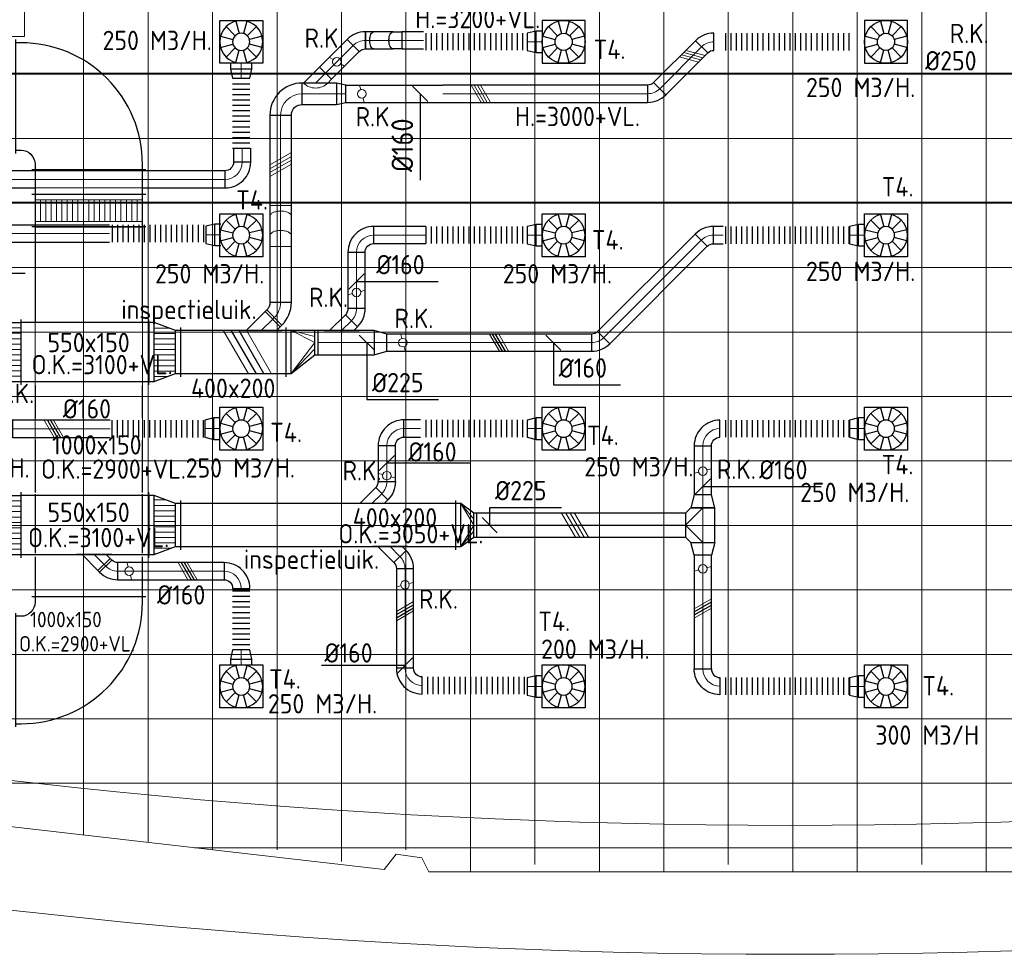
# Model space of a CAD drawing. Header units: millimetres. Extents: x -72425 to 38660, y 7096 to 51783.
# Tile 6 of 54: x -53795 to -44632, y 7096 to 15795. Entities that reach past the tile are written whole.
import ezdxf
from ezdxf.enums import TextEntityAlignment as Align

# ---------------------------------------------------------------- set-up
doc = ezdxf.new("R2010")
doc.units = ezdxf.units.MM
doc.header["$LTSCALE"] = 50
for name, color, linetype, lineweight in [('WL570---_BESTAAND-HARTLIJN', 161, 'Continuous', 0), ('WL570---_BESTAAND-MAATVOERING', 161, 'Continuous', 0), ('WL570---_BESTAAND-RETOUR', 140, 'Continuous', 0), ('WL570---_BESTAAND-TOEVOER', 180, 'Continuous', 0), ('WL570---_DEMONTEREN', 10, 'Continuous', 0)]:
    doc.layers.add(name, color=color, linetype=linetype, lineweight=lineweight)
for name, color, linetype in [('WL570---_RETOUR', 100, 'Continuous'), ('WL570---_TOEVOER', 200, 'Continuous'), ('WM570---_TOEVOER', 2, 'Continuous')]:
    doc.layers.add(name, color=color, linetype=linetype)
doc.layers.get('WL570---_DEMONTEREN').off()
doc.styles.add('ISO', font='ISO', dxfattribs={"height": 162})
doc.styles.add('LZ-MAATVOEREN', font='simplex')
doc.styles.add('MAATVOERING', font='ISO')

# ---------------------------------------------------------------- blocks, each defined once
blk = doc.blocks.new('A$C33D74301')
at = {"color": 8, "linetype": 'Continuous', "lineweight": 13}
for p, q in [((-50350, -28525), (-50350.3, -24725)), ((-49800, -35957.3), (-49800, -24725)), ((-49200, -36025.8), (-49200, -24725)), ((-48600, -36094.2), (-48600, -24725)), ((-48000, -36094.2), (-48000, -24725)), ((-47400, -36201.8), (-47400, -24725)), ((-46200, -36300), (-46200, -24725)), ((-45600, -36231.6), (-45600, -24725)), ((-45000, -36300), (-45000, -24725)), ((-44400, -36300), (-44400, -24725)), ((-43800, -36231.6), (-43800, -24725)), ((-43200, -36300), (-43200, -24725)), ((-42600, -36300), (-42600, -24725)), ((-42000, -36231.6), (-42000, -24725)), ((-41400, -36300), (-41400, -24725)), ((-46800, -36094.2), (-46800, -24904.3)), ((-58570, -28525), (-50350, -28525)), ((-59377.9, -28875), (-34200, -28875)), ((-59350, -29475), (-34250, -29475)), ((-59350, -30075), (-34200, -30075)), ((-59350, -30675), (-34200, -30675)), ((-59350, -31275), (-34200, -31275)), ((-59350, -31875), (-34200, -31875)), ((-59350, -32475), (-34200, -32475)), ((-59350, -33075), (-34200, -33075)), ((-59350, -33675), (-34200, -33675)), ((-59200.8, -34275), (-34200, -34275)), ((-56794.7, -34875), (-34200, -34875)), ((-54160.8, -35475), (-34200, -35475)), ((-47002.3, -36276.4), (-53780.7, -35503.3)), ((-48768.4, -36075), (-37214, -36075)), ((-46889.9, -36133.7), (-47002.3, -36276.4)), ((-46651.2, -36168.5), (-46889.9, -36133.7)), ((-46587.9, -36300), (-46651.2, -36168.5)), ((-47002.3, -36276.4), (-47002.3, -36276.4)), ((-39812.1, -36300), (-46587.9, -36300))]:
    blk.add_line(p, q, dxfattribs=at)
blk = doc.blocks.new('KARH')
for p, q in [((1, 0.5), (0, 0.5)), ((0, -0.5), (1, -0.5))]:
    blk.add_line(p, q)
at = {"invisible_edges": 15}
blk.add_3dface([(0, 0.5), (0, -0.5), (1, -0.5), (1, 0.5)], dxfattribs=at)
blk = doc.blocks.new('OBO20000045H')
blk.add_lwpolyline([(100, -82.8, 0.198912), (12.1, 129.3), (-129.3, -12.1, -0.198912), (-100, -82.8)], format="xyb", close=True)
at = {"invisible_edges": 15}
for points in [[(-123.4, -18.6), (29.8, 110), (12.1, 129.3), (-129.3, -12.1)], [(-118.1, -25.5), (45.7, 89.2), (29.8, 110), (-123.4, -18.6)], [(-113.4, -32.8), (59.8, 67.2), (45.7, 89.2), (-118.1, -25.5)], [(-109.4, -40.6), (71.9, 43.9), (59.8, 67.2), (-113.4, -32.8)], [(-106, -48.6), (81.9, 19.8), (71.9, 43.9), (-109.4, -40.6)], [(-103.4, -57), (89.8, -5.2), (81.9, 19.8), (-106, -48.6)], [(-101.5, -65.5), (95.4, -30.7), (89.8, -5.2), (-103.4, -57)], [(-100.4, -74.1), (98.9, -56.7), (95.4, -30.7), (-101.5, -65.5)], [(-100, -82.8), (100, -82.8), (98.9, -56.7), (-100.4, -74.1)]]:
    blk.add_3dface(points, dxfattribs=at)
at = {"layer": 'WL570---_BESTAAND-HARTLIJN'}
blk.add_arc((-200, -82.8), 200, 0, 45, dxfattribs=at)
blk = doc.blocks.new('KARO')
for p, q in [((1, 0.5), (0, 0.5)), ((0, -0.5), (1, -0.5))]:
    blk.add_line(p, q)
at = {"invisible_edges": 15}
blk.add_3dface([(0, 0.5), (0, -0.5), (1, -0.5), (1, 0.5)], dxfattribs=at)
at = {"layer": 'WL570---_BESTAAND-HARTLIJN'}
blk.add_line((0, 0), (1, 0), dxfattribs=at)
blk = doc.blocks.new('OAF20000045R')
blk.add_line((-191.4, 0), (191.4, 0))
blk.add_lwpolyline([(-141.4, 0), (35.4, 176.8), (176.8, 35.4), (141.4, 0)])
at = {"layer": 'WL570---_BESTAAND-HARTLIJN'}
blk.add_line((106.1, 106.1), (0, 0), dxfattribs=at)
blk = doc.blocks.new('OBO20000090H')
blk.add_lwpolyline([(100, -200, 0.414214), (-200, 100), (-200, -100, -0.414214), (-100, -200)], format="xyb", close=True)
at = {"invisible_edges": 15}
for points in [[(-182.6, -101.5), (-147.9, 95.4), (-200, 100), (-200, -100)], [(-165.8, -106), (-97.4, 81.9), (-147.9, 95.4), (-182.6, -101.5)], [(-150, -113.4), (-50, 59.8), (-97.4, 81.9), (-165.8, -106)], [(-135.7, -123.4), (-7.2, 29.8), (-50, 59.8), (-150, -113.4)], [(-123.4, -135.7), (29.8, -7.2), (-7.2, 29.8), (-135.7, -123.4)], [(-113.4, -150), (59.8, -50), (29.8, -7.2), (-123.4, -135.7)], [(-106, -165.8), (81.9, -97.4), (59.8, -50), (-113.4, -150)], [(-101.5, -182.6), (95.4, -147.9), (81.9, -97.4), (-106, -165.8)], [(-100, -200), (100, -200), (95.4, -147.9), (-101.5, -182.6)]]:
    blk.add_3dface(points, dxfattribs=at)
at = {"layer": 'WL570---_BESTAAND-HARTLIJN'}
blk.add_arc((-200, -200), 200, 0, 90, dxfattribs=at)
blk = doc.blocks.new('OAF16000045L')
blk.add_line((-163.1, 0), (163.1, 0))
blk.add_lwpolyline([(-113.1, 0), (-148.5, 35.4), (-35.4, 148.5), (113.1, 0)])
at = {"layer": 'WL570---_BESTAAND-HARTLIJN'}
blk.add_line((-91.9, 91.9), (0, 0), dxfattribs=at)
blk = doc.blocks.new('OBO16000045H')
blk.add_lwpolyline([(80, -66.3, 0.198912), (9.7, 103.4), (-103.4, -9.7, -0.198912), (-80, -66.3)], format="xyb", close=True)
at = {"invisible_edges": 15}
for points in [[(-98.7, -14.9), (23.9, 88), (9.7, 103.4), (-103.4, -9.7)], [(-94.5, -20.4), (36.6, 71.4), (23.9, 88), (-98.7, -14.9)], [(-90.7, -26.3), (47.8, 53.7), (36.6, 71.4), (-94.5, -20.4)], [(-87.5, -32.5), (57.5, 35.2), (47.8, 53.7), (-90.7, -26.3)], [(-84.8, -38.9), (65.5, 15.8), (57.5, 35.2), (-87.5, -32.5)], [(-82.7, -45.6), (71.8, -4.2), (65.5, 15.8), (-84.8, -38.9)], [(-81.2, -52.4), (76.4, -24.6), (71.8, -4.2), (-82.7, -45.6)], [(-80.3, -59.3), (79.1, -45.4), (76.4, -24.6), (-81.2, -52.4)], [(-80, -66.3), (80, -66.3), (79.1, -45.4), (-80.3, -59.3)]]:
    blk.add_3dface(points, dxfattribs=at)
at = {"layer": 'WL570---_BESTAAND-HARTLIJN'}
blk.add_arc((-160, -66.3), 160, 0, 45, dxfattribs=at)
blk = doc.blocks.new('ORK16000000')
at = {"layer": 'WL570---_BESTAAND-TOEVOER'}
for p, q in [((38.6, 10.4), (77.3, 20.7)), ((-38.6, -10.4), (-77.3, -20.7))]:
    blk.add_line(p, q, dxfattribs=at)
blk.add_circle((0, 0), 40, dxfattribs=at)
blk = doc.blocks.new('OBO16000090H')
blk.add_lwpolyline([(80, -160, 0.414214), (-160, 80), (-160, -80, -0.414214), (-80, -160)], format="xyb", close=True)
at = {"invisible_edges": 15}
for points in [[(-146.1, -81.2), (-118.3, 76.4), (-160, 80), (-160, -80)], [(-132.6, -84.8), (-77.9, 65.5), (-118.3, 76.4), (-146.1, -81.2)], [(-120, -90.7), (-40, 47.8), (-77.9, 65.5), (-132.6, -84.8)], [(-108.6, -98.7), (-5.7, 23.9), (-40, 47.8), (-120, -90.7)], [(-98.7, -108.6), (23.9, -5.7), (-5.7, 23.9), (-108.6, -98.7)], [(-90.7, -120), (47.8, -40), (23.9, -5.7), (-98.7, -108.6)], [(-84.8, -132.6), (65.5, -77.9), (47.8, -40), (-90.7, -120)], [(-81.2, -146.1), (76.4, -118.3), (65.5, -77.9), (-84.8, -132.6)], [(-80, -160), (80, -160), (76.4, -118.3), (-81.2, -146.1)]]:
    blk.add_3dface(points, dxfattribs=at)
at = {"layer": 'WL570---_BESTAAND-HARTLIJN'}
blk.add_arc((-160, -160), 160, 0, 90, dxfattribs=at)
blk = doc.blocks.new('MVLINE')
blk.add_line((35.4, -35.4), (-35.4, 35.4))
blk = doc.blocks.new('OBO16000090L')
blk.add_lwpolyline([(80, 0, 0.414214), (-160, 240), (-160, 80, -0.414214), (-80, 0)], format="xyb", close=True)
at = {"invisible_edges": 15}
for points in [[(-146.1, 78.8), (-118.3, 236.4), (-160, 240), (-160, 80)], [(-132.6, 75.2), (-77.9, 225.5), (-118.3, 236.4), (-146.1, 78.8)], [(-120, 69.3), (-40, 207.8), (-77.9, 225.5), (-132.6, 75.2)], [(-108.6, 61.3), (-5.7, 183.9), (-40, 207.8), (-120, 69.3)], [(-98.7, 51.4), (23.9, 154.3), (-5.7, 183.9), (-108.6, 61.3)], [(-90.7, 40), (47.8, 120), (23.9, 154.3), (-98.7, 51.4)], [(-84.8, 27.4), (65.5, 82.1), (47.8, 120), (-90.7, 40)], [(-81.2, 13.9), (76.4, 41.7), (65.5, 82.1), (-84.8, 27.4)], [(-80, 0), (80, 0), (76.4, 41.7), (-81.2, 13.9)]]:
    blk.add_3dface(points, dxfattribs=at)
at = {"layer": 'WL570---_BESTAAND-HARTLIJN'}
blk.add_arc((-160, 0), 160, 0, 90, dxfattribs=at)
blk = doc.blocks.new('OTS22422422400L')
blk.add_lwpolyline([(0, -112), (324, -112), (324, 112), (274, 162), (50, 162), (0, 112)], close=True)
at = {"layer": 'WL570---_BESTAAND-HARTLIJN'}
blk.add_line((0, 0), (324, 0), dxfattribs=at)
at = {"layer": 'WL570---_BESTAAND-TOEVOER'}
blk.add_lwpolyline([(0, 0), (162, 162), (324, 0)], dxfattribs=at)
blk = doc.blocks.new('OSV22416001190G')
blk.add_lwpolyline([(0, -112), (119, -80), (119, 80), (0, 112)], close=True)
at = {"layer": 'WL570---_BESTAAND-HARTLIJN'}
blk.add_line((0, 0), (119, 0), dxfattribs=at)
blk = doc.blocks.new('OAF16000045R')
blk.add_line((-163.1, 0), (163.1, 0))
blk.add_lwpolyline([(-113.1, 0), (35.4, 148.5), (148.5, 35.4), (113.1, 0)])
at = {"layer": 'WL570---_BESTAAND-HARTLIJN'}
blk.add_line((91.9, 91.9), (0, 0), dxfattribs=at)
blk = doc.blocks.new('VRO4002000022430088-0')
for p, q in [((0, 230), (0, -230)), ((50, -200), (50, 200)), ((270, -24), (270, 200))]:
    blk.add_line(p, q)
blk.add_lwpolyline([(0, 200), (0, -200), (50, -200), (270, -24), (300, -24), (300, 200), (270, 200), (50, 200)], close=True)
at = {"layer": 'WL570---_BESTAAND-TOEVOER'}
for p, q in [((50, 200), (270, 144)), ((50, -200), (270, 32))]:
    blk.add_line(p, q, dxfattribs=at)
blk.add_lwpolyline([(50, -200), (270, 88), (50, 200)], dxfattribs=at)
blk = doc.blocks.new('RB30DO')
blk.add_lwpolyline([(0, 0.5), (0.5, 0.5, -0.174705), (0.585, 0.469, -0.104203), (0.677, 0.354, -0.064948), (0.729, 0.202, -0.051099), (0.75, 0, -0.051099), (0.729, -0.202, -0.064948), (0.677, -0.354, -0.104203), (0.585, -0.469, -0.174705), (0.5, -0.5), (0, -0.5)], format="xyb", close=True)
at = {"layer": 'WL570---_BESTAAND-HARTLIJN'}
blk.add_line((0, 0), (0.75, 0), dxfattribs=at)
blk = doc.blocks.new('OBO20000030N')
at = {"xscale": 200, "yscale": 200, "zscale": 200}
blk.add_blockref('RB30DO', (0, 0), dxfattribs=at)
blk = doc.blocks.new('RB30UP')
blk.add_lwpolyline([(0.5, 0.5), (0, 0.5, -0.174705), (0.085, 0.469, -0.104203), (0.177, 0.354, -0.064948), (0.229, 0.202, -0.051099), (0.25, 0, -0.051099), (0.229, -0.202, -0.064948), (0.177, -0.354, -0.104203), (0.085, -0.469, -0.174705), (0, -0.5), (0.5, -0.5)], format="xyb", close=True)
at = {"layer": 'WL570---_BESTAAND-HARTLIJN'}
blk.add_line((0.5, 0), (0, 0), dxfattribs=at)
blk = doc.blocks.new('OBO20000030O')
at = {"xscale": 200, "yscale": 200, "zscale": 200}
blk.add_blockref('RB30UP', (0, 0), dxfattribs=at)
blk = doc.blocks.new('OZA2000160045R')
blk.add_lwpolyline([(113.1, 0), (148.5, 35.4), (35.4, 148.5), (-113.1, 0)])
at = {"layer": 'WL570---_BESTAAND-HARTLIJN'}
blk.add_line((0, 0), (91.9, 91.9), dxfattribs=at)
at = {"layer": 'WL570---_BESTAAND-RETOUR'}
blk.add_arc((0, 113.1), 160, 225, 315, dxfattribs=at)
blk = doc.blocks.new('OBO16000030N')
at = {"xscale": 160, "yscale": 160, "zscale": 160}
blk.add_blockref('RB30DO', (0, 0), dxfattribs=at)
blk = doc.blocks.new('OBO16000030O')
at = {"xscale": 160, "yscale": 160, "zscale": 160}
blk.add_blockref('RB30UP', (0, 0), dxfattribs=at)
blk = doc.blocks.new('OSV2001600850G')
blk.add_lwpolyline([(0, -100), (85, -80), (85, 80), (0, 100)], close=True)
at = {"layer": 'WL570---_BESTAAND-HARTLIJN'}
blk.add_line((0, 0), (85, 0), dxfattribs=at)
blk = doc.blocks.new('FLLINE160')
blk.add_line((0, -80), (0, 80))
blk = doc.blocks.new('OEX1600097600')
at = {"rotation": 180}
for p in [(50, 0), (100, 0), (150, 0), (200, 0), (250, 0), (300, 0), (350, 0), (400, 0), (450, 0), (500, 0), (550, 0), (600, 0), (650, 0), (700, 0), (750, 0), (800, 0), (850, 0), (900, 0), (950, 0)]:
    blk.add_blockref('FLLINE160', p, dxfattribs=at)
blk = doc.blocks.new('OEX16000120500')
at = {"rotation": 180}
for p in [(50, 0), (100, 0), (150, 0), (200, 0), (250, 0), (300, 0), (350, 0), (400, 0), (450, 0), (500, 0), (550, 0), (600, 0), (650, 0), (700, 0), (750, 0), (800, 0), (850, 0), (900, 0), (950, 0), (1000, 0), (1050, 0), (1100, 0), (1150, 0), (1200, 0)]:
    blk.add_blockref('FLLINE160', p, dxfattribs=at)
blk = doc.blocks.new('OEX16000120500-0')
at = {"rotation": 180}
for p in [(50, 0), (100, 0), (150, 0), (200, 0), (250, 0), (300, 0), (350, 0), (400, 0), (450, 0), (500, 0), (550, 0), (600, 0), (650, 0), (700, 0), (750, 0), (800, 0), (850, 0), (900, 0), (950, 0), (1000, 0), (1050, 0), (1100, 0), (1150, 0), (1200, 0)]:
    blk.add_blockref('FLLINE160', p, dxfattribs=at)
blk = doc.blocks.new('OEX1600099200')
at = {"rotation": 180}
for p in [(50, 0), (100, 0), (150, 0), (200, 0), (250, 0), (300, 0), (350, 0), (400, 0), (450, 0), (500, 0), (550, 0), (600, 0), (650, 0), (700, 0), (750, 0), (800, 0), (850, 0), (900, 0), (950, 0)]:
    blk.add_blockref('FLLINE160', p, dxfattribs=at)
blk = doc.blocks.new('OEX1600093000')
at = {"rotation": 180}
for p in [(50, 0), (100, 0), (150, 0), (200, 0), (250, 0), (300, 0), (350, 0), (400, 0), (450, 0), (500, 0), (550, 0), (600, 0), (650, 0), (700, 0), (750, 0), (800, 0), (850, 0), (900, 0)]:
    blk.add_blockref('FLLINE160', p, dxfattribs=at)
blk = doc.blocks.new('OBO16000045L')
blk.add_lwpolyline([(80, 0, 0.198912), (9.7, 169.7), (-103.4, 56.6, -0.198912), (-80, 0)], format="xyb", close=True)
at = {"invisible_edges": 15}
for points in [[(-98.7, 51.4), (23.9, 154.3), (9.7, 169.7), (-103.4, 56.6)], [(-94.5, 45.9), (36.6, 137.7), (23.9, 154.3), (-98.7, 51.4)], [(-90.7, 40), (47.8, 120), (36.6, 137.7), (-94.5, 45.9)], [(-87.5, 33.8), (57.5, 101.4), (47.8, 120), (-90.7, 40)], [(-84.8, 27.4), (65.5, 82.1), (57.5, 101.4), (-87.5, 33.8)], [(-82.7, 20.7), (71.8, 62.1), (65.5, 82.1), (-84.8, 27.4)], [(-81.2, 13.9), (76.4, 41.7), (71.8, 62.1), (-82.7, 20.7)], [(-80.3, 7), (79.1, 20.9), (76.4, 41.7), (-81.2, 13.9)], [(-80, 0), (80, 0), (79.1, 20.9), (-80.3, 7)]]:
    blk.add_3dface(points, dxfattribs=at)
at = {"layer": 'WL570---_BESTAAND-HARTLIJN'}
blk.add_arc((-160, 0), 160, 0, 45, dxfattribs=at)
blk = doc.blocks.new('VV355020055015002000GO')
for p, q in [((0, -305), (0, 305)), ((0, 275), (200, 275)), ((200, -305), (200, 305)), ((0, -275), (200, -275))]:
    blk.add_line(p, q)
at = {"layer": 'WL570---_BESTAAND-TOEVOER'}
for p, q in [((0, -275), (0, 275)), ((200, -275), (200, 275)), ((0, 225), (200, 225)), ((0, 175), (200, 175)), ((0, 125), (200, 125)), ((0, 75), (200, 75)), ((0, 25), (200, 25)), ((0, -25), (200, -25)), ((0, -75), (200, -75)), ((0, -125), (200, -125)), ((0, -175), (200, -175)), ((0, -225), (200, -225))]:
    blk.add_line(p, q, dxfattribs=at)
blk = doc.blocks.new('VTR5501504002007530-0')
at = {"layer": 'WL570---_BESTAAND-TOEVOER'}
h = blk.add_hatch(dxfattribs=at)
h.set_pattern_fill('_U', color=256, scale=50, style=0, pattern_type=0)
h.set_pattern_definition([(0, (0, -275), (0, 50), [])])
h.paths.add_polyline_path([(50, -275), (250, -200), (250, 200), (50, 275)])
for p, q in [((0, -305), (0, 305)), ((50, -275), (50, 275)), ((250, -200), (250, 200)), ((300, -230), (300, 230))]:
    blk.add_line(p, q)
blk.add_lwpolyline([(0, -275), (50, -275), (250, -200), (300, -200), (300, 200), (250, 200), (50, 275), (0, 275)], close=True)
blk = doc.blocks.new('VBO1000150100015050-1')
for p, q in [((-680, 530), (-680, -530)), ((-530, -680), (530, -680))]:
    blk.add_line(p, q)
blk.add_lwpolyline([(-500, -680), (500, -680), (500, -630, 0.414214), (-630, 500), (-680, 500), (-680, -500), (-630, -500, -0.414214), (-500, -630)], format="xyb", close=True)
blk = doc.blocks.new('VRO4002000022420000-0')
for p, q in [((0, 230), (0, -230)), ((50, -200), (50, 200)), ((170, -112), (170, 112))]:
    blk.add_line(p, q)
blk.add_lwpolyline([(0, 200), (0, -200), (50, -200), (170, -112), (200, -112), (200, 112), (170, 112), (50, 200)], close=True)
at = {"layer": 'WL570---_BESTAAND-TOEVOER'}
for p, q in [((50, 200), (170, 56)), ((50, -200), (170, -56))]:
    blk.add_line(p, q, dxfattribs=at)
blk.add_lwpolyline([(50, -200), (170, 0), (50, 200)], dxfattribs=at)
blk = doc.blocks.new('VBO1000150100015050-2')
for p, q in [((-680, 530), (-680, -530)), ((-530, -680), (530, -680))]:
    blk.add_line(p, q)
blk.add_lwpolyline([(-500, -680), (500, -680), (500, -630, 0.414214), (-630, 500), (-680, 500), (-680, -500), (-630, -500, -0.414214), (-500, -630)], format="xyb", close=True)
blk = doc.blocks.new('ORN_T_WE600-600')
for p, q in [((-0.129, 0.483), (-0.052, 0.193)), ((0.129, 0.483), (0.052, 0.193)), ((-0.354, 0.354), (-0.141, 0.141)), ((0.354, 0.354), (0.141, 0.141)), ((-0.483, 0.129), (-0.193, 0.052)), ((0.483, 0.129), (0.193, 0.052)), ((-0.483, -0.129), (-0.193, -0.052)), ((-0.354, -0.354), (-0.141, -0.141)), ((-0.129, -0.483), (-0.052, -0.193)), ((0.129, -0.483), (0.052, -0.193)), ((0.354, -0.354), (0.141, -0.141)), ((0.483, -0.129), (0.193, -0.052))]:
    blk.add_line(p, q)
blk.add_lwpolyline([(-0.5, -0.5), (0.5, -0.5), (0.5, 0.5), (-0.5, 0.5)], close=True)
for radius in [0.5, 0.2]:
    blk.add_circle((0, 0), radius)
at = {"style": 'LZ-MAATVOEREN', "flags": 9}
for tag, p in [('ROS_TYPE', (0.633, 0.683)), ('ROS_M3H', (0.633, 0.483)), ('ROS_ZIJDE', (0.633, 0.283)), ('ROS_STAT', (0.633, 0.083))]:
    blk.add_attdef(tag, p, '', height=0.125, dxfattribs=at)
blk = doc.blocks.new('OEX1600057400')
at = {"rotation": 270}
for p in [(0, 550), (0, 500), (0, 450), (0, 400), (0, 350), (0, 300), (0, 250), (0, 200), (0, 150), (0, 100), (0, 50)]:
    blk.add_blockref('FLLINE160', p, dxfattribs=at)
blk = doc.blocks.new('VSP1000150100015010-0')
for p, q in [((0, -530), (0, 530)), ((300, -530), (300, 530))]:
    blk.add_line(p, q)
blk.add_lwpolyline([(0, -500), (300, -500), (300, 500), (0, 500)], close=True)
at = {"layer": 'WL570---_BESTAAND-RETOUR'}
for p, q in [((50, -500), (50, 500)), ((250, -500), (250, 500)), ((50, 450), (250, 450)), ((50, 400), (250, 400)), ((50, 350), (250, 350)), ((50, 300), (250, 300)), ((50, 250), (250, 250)), ((50, 200), (250, 200)), ((50, 150), (250, 150)), ((50, 100), (250, 100)), ((50, 50), (250, 50)), ((50, 0), (250, 0)), ((50, -50), (250, -50)), ((50, -100), (250, -100)), ((50, -150), (250, -150)), ((50, -200), (250, -200)), ((50, -250), (250, -250)), ((50, -300), (250, -300)), ((50, -350), (250, -350)), ((50, -400), (250, -400)), ((50, -450), (250, -450))]:
    blk.add_line(p, q, dxfattribs=at)
blk = doc.blocks.new('UISO')
for p, q in [((0, 0.18), (1, 0.757)), ((0, 0), (1, 0.577))]:
    blk.add_line(p, q)
at = {"layer": 'WL570---_BESTAAND-TOEVOER'}
for p, q in [((0, 0.36), (1, 0.937)), ((0, -0.18), (1, 0.397))]:
    blk.add_line(p, q, dxfattribs=at)
blk = doc.blocks.new('OEX1600072200')
at = {"rotation": 180}
for p in [(50, 0), (100, 0), (150, 0), (200, 0), (250, 0), (300, 0), (350, 0), (400, 0), (450, 0), (500, 0), (550, 0), (600, 0), (650, 0), (700, 0)]:
    blk.add_blockref('FLLINE160', p, dxfattribs=at)

msp = doc.modelspace()

# ---------------------------------------------------------------- block references
at = {"layer": 'WM570---_TOEVOER'}
msp.add_blockref('A$C33D74301', (-3400.3, 44163.1), dxfattribs=at)

# ---------------------------------------------------------------- next in the draw order: linework, layer by layer
at = {"layer": 'WL570---_BESTAAND-MAATVOERING'}
for p, q in [((-71225.3, 15298), (-22025.3, 15298)), ((-71225.3, 14098), (-22025.3, 14098))]:
    msp.add_line(p, q, dxfattribs=at)
for radius, start, end in [(63040.6, 247.031394, 292.968331), (64240.6, 246.320689, 293.67904)]:
    msp.add_arc((-46625.2, 71336.7), radius, start, end, dxfattribs=at)
at = {"layer": 'WL570---_TOEVOER'}
for p, q in [((-50760.9, 15186.1), (-49857.4, 15186.1)), ((-50760.9, 15026.1), (-49857.4, 15026.1))]:
    msp.add_line(p, q, dxfattribs=at)
at = {"layer": 'WM570---_TOEVOER'}
for points in [[(-50067.5, 15106.1), (-50067.5, 14926.6), (-50067.5, 14300.4)], [(-54476.5, 13435.6), (-54370.3, 13435.6), (-53744.1, 13435.6)], [(-50660.4, 13358.7), (-50525.7, 13358.7), (-49899.6, 13358.7)], [(-50565.4, 12789.2), (-50565.4, 12261), (-49896.4, 12261)], [(-48828.8, 12789.2), (-48828.8, 12397.3), (-48202.6, 12397.3)], [(-50378.8, 11669.3), (-50227.9, 11669.3), (-49601.7, 11669.3)], [(-47438, 11450.2), (-46962.8, 11450.2), (-46336.6, 11450.2)], [(-49421, 11091.2), (-49421, 11255.8), (-48751.9, 11255.8)], [(-50204, 9784.2), (-50360.5, 9784.2), (-50986.7, 9784.2)]]:
    msp.add_lwpolyline(points, dxfattribs=at)

# ---------------------------------------------------------------- next in the draw order: block references
at = {"layer": 'WL570---_BESTAAND-RETOUR', "yscale": 1000, "zscale": 150}
for p, xscale, rotation in [((-53152.6, 13825), 75.86439350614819, 90), ((-53152.6, 13007.7), 615.8187393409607, 270), ((-53152.6, 12087.4), 205.6482802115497, 270), ((-53152.6, 10377.7), 2.090153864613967, 90)]:
    msp.add_blockref('KARH', p, dxfattribs=dict(at, xscale=xscale, rotation=rotation))
at = {"layer": 'WL570---_BESTAAND-TOEVOER'}
for name, p, rotation in [('ORK16000000', (-50842.8, 15404), 314.9999999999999), ('ORK16000000', (-50610.9, 15106.1), 270), ('OBO20000030O', (-51366.8, 13964.4), 90), ('OBO20000030N', (-51366.8, 13684), 90), ('ORK16000000', (-50228.3, 12789.2), 270), ('ORK16000000', (-47438, 11594), 180)]:
    msp.add_blockref(name, p, dxfattribs=dict(at, rotation=rotation))
for name, p, xscale, yscale, zscale, rotation in [('UISO', (-47635.9, 15469), 160, 160, 160, 314.9999999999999), ('UISO', (-49443.5, 15026.1), 160, 160, 160, 90), ('UISO', (-51266.8, 14523.4), 200, 200, 200, 180), ('KARO', (-52652.6, 14309), 1000, 160, 160, 180), ('UISO', (-48542.8, 10979.2), 224, 224, 224, 90)]:
    msp.add_blockref(name, p, dxfattribs=dict(at, xscale=xscale, yscale=yscale, zscale=zscale, rotation=rotation))
for p in [(-50660.4, 13256.3), (-50209.1, 10536.2)]:
    msp.add_blockref('ORK16000000', p, dxfattribs=at)
at = {"layer": 'WL570---_BESTAAND-TOEVOER', "xscale": -1}
for name, p, rotation in [('ORK16000000', (-50378.8, 11550.9), 180), ('OBO16000090L', (-47278, 9592.3), 90)]:
    msp.add_blockref(name, p, dxfattribs=dict(at, rotation=rotation))
at = {"layer": 'WL570---_DEMONTEREN'}
for name, p, rotation in [('OSV22416001190G', (-47438, 11253.2), 90), ('OTS22422422400L', (-47438, 10929.2), 90), ('ORK16000000', (-47438, 10683.7), 180), ('ORK16000000', (-47438, 10683.7), 180), ('OSV2001600850G', (-45987.9, 9589.2), 180)]:
    msp.add_blockref(name, p, dxfattribs=dict(at, rotation=rotation))
at = {"layer": 'WL570---_DEMONTEREN', "xscale": -1, "rotation": 90}
msp.add_blockref('OSV22416001190G', (-47438, 10929.2), dxfattribs=at)
at = {"layer": 'WL570---_DEMONTEREN'}
for p, xscale, yscale, zscale, rotation in [((-47438, 9752.3), 1057.875625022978, 160, 160, 90), ((-45933.3, 9589.2), 54.61171935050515, 200, 200, 180)]:
    msp.add_blockref('KARO', p, dxfattribs=dict(at, xscale=xscale, yscale=yscale, zscale=zscale, rotation=rotation))
at = {"layer": 'WL570---_DEMONTEREN', "xscale": 160, "yscale": 160, "zscale": 160}
msp.add_blockref('UISO', (-47518, 10254.8), dxfattribs=at)
at = {"layer": 'WL570---_RETOUR'}
msp.add_blockref('VBO1000150100015050-1', (-53152.6, 15080.7), dxfattribs=at)
at = {"layer": 'WL570---_RETOUR', "yscale": 1000, "zscale": 150, "rotation": 270}
for p, xscale in [((-53152.6, 14400.7), 1424.467403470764), ((-53152.6, 12391.8), 304.4565909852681), ((-53152.6, 11881.7), 486.9086634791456), ((-53152.6, 11379.9), 549.7759619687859), ((-53152.6, 10794.5), 362.2650959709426), ((-53152.6, 10422.4), 42.66318134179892)]:
    msp.add_blockref('KARH', p, dxfattribs=dict(at, xscale=xscale))
at = {"layer": 'WL570---_RETOUR'}
for name, p, rotation in [('VSP1000150100015010-0', (-53152.6, 13868.2), 90), ('VBO1000150100015050-2', (-53152.6, 9742.4), 270)]:
    msp.add_blockref(name, p, dxfattribs=dict(at, rotation=rotation))
at = {"layer": 'WL570---_TOEVOER'}
for name, p, xscale, yscale, zscale, rotation in [('ORN_T_WE600-600', (-51733.3, 15589.2), -400.0000002, 400.0000002, 400.0000002, 270), ('ORN_T_WE600-600', (-48733.3, 15589.2), 400.0000002, 400.0000002, 400.0000002, 270), ('ORN_T_WE600-600', (-45733.3, 15589.2), 400.0000002, 400.0000002, 400.0000002, 270), ('KARO', (-50319, 15602.6), 178.9488223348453, 160, 160, 180), ('KARO', (-48933.3, 15589.2), 54.61171935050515, 200, 200, 180), ('KARO', (-50691.1, 15555.7), 364.5268647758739, 160, 160, 224.9999999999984), ('KARO', (-47448.6, 15543.2), 551.9846114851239, 160, 160, 225), ('KARO', (-51733.3, 15389.2), 54.61171935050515, 200, 200, 270), ('KARO', (-47952, 15106.1), 1905.351073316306, 160, 160, 180), ('KARO', (-51366.8, 13164), 1742.033685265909, 200, 200, 90), ('KARO', (-51725.3, 14599.6), 130.5364270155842, 160, 160, 270), ('KARO', (-51885.3, 14309), 767.3016306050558, 160, 160, 180), ('ORN_T_WE600-600', (-51733.3, 13789.2), -400.0000002, 400.0000002, 400.0000002, 270), ('ORN_T_WE600-600', (-48733.3, 13789.2), -400.0000002, 400.0000002, 400.0000002, 270), ('ORN_T_WE600-600', (-45733.3, 13789.2), -400.0000002, 400.0000002, 400.0000002, 270), ('KARO', (-52957.9, 13803.8), 1307.351437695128, 160, 160, 180), ('KARO', (-51923.1, 13793), 54.61171935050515, 200, 200, 180), ('KARO', (-50014.9, 13790.7), 485.4370090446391, 160, 160, 180), ('KARO', (-48933.3, 13789.2), 54.61171935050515, 200, 200, 180), ('KARO', (-47248.3, 13790.1), 91.2118192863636, 160, 160, 180), ('KARO', (-45933.3, 13789.2), 54.61171935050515, 200, 200, 180), ('KARO', (-47452.7, 13743.2), 1282.902726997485, 160, 160, 225), ('KARO', (-50660.4, 13630.7), 524.4298828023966, 160, 160, 270), ('KARO', (-51440.7, 13007.3), 21.66023250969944, 200, 200, 45.00000000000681), ('KARH', (-52594.4, 12701.2), 1189.114650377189, 550, 150, 180), ('KARH', (-51317.8, 12701.2), 976.3841176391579, 400, 200, 180), ('UISO', (-51825.7, 12898), 400, 400, 400, 270), ('KARO', (-48473, 12789.2), 1905.351073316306, 160, 160, 180), ('UISO', (-49273.8, 12709.2), 160, 160, 160, 90), ('ORN_T_WE600-600', (-51733.3, 11989.2), -400.0000002, 400.0000002, 400.0000002, 270), ('ORN_T_WE600-600', (-48733.3, 11989.2), -400.0000002, 400.0000002, 400.0000002, 270), ('ORN_T_WE600-600', (-45733.3, 11989.2), -400.0000002, 400.0000002, 400.0000002, 270), ('UISO', (-53537.7, 12067.5), 160, 160, 160, 270), ('KARO', (-51933.3, 11989.2), 54.61171935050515, 200, 200, 180), ('KARO', (-50064.9, 11990.7), 153.8228357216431, 160, 160, 180), ('KARO', (-48933.3, 11989.2), 54.61171935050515, 200, 200, 180), ('KARO', (-45933.3, 11989.2), 54.61171935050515, 200, 200, 180), ('KARO', (-50378.8, 11830.7), 334.7775518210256, 160, 160, 270), ('KARO', (-47438, 11829), 455.7277592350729, 160, 160, 270), ('KARH', (-52594.4, 11091.2), 1188.070613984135, 550, 150, 180), ('KARH', (-49740, 11091.2), 2554.427845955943, 400, 200, 180), ('KARO', (-47600, 11091.2), 1939.933028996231, 224, 224, 180), ('KARO', (-53010.1, 10724.3), 21.37507311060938, 160, 160, 315.0000000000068), ('UISO', (-52292.9, 10742.3), 160, 160, 160, 270), ('KARO', (-47438, 9752.3), 1057.875625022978, 160, 160, 90), ('KARO', (-50209.1, 9758.1), 928.1012660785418, 160, 160, 90), ('KARO', (-51733.3, 9789.2), 54.61171935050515, 200, 200, 89.99999999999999), ('ORN_T_WE600-600', (-51733.3, 9589.2), -400.0000002, 400.0000002, 400.0000002, 180), ('ORN_T_WE600-600', (-48733.3, 9589.2), -400.0000002, 400.0000002, 400.0000002, 270), ('ORN_T_WE600-600', (-45733.3, 9589.2), -400.0000002, 400.0000002, 400.0000002, 270), ('KARO', (-48933.3, 9589.2), 54.61171935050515, 200, 200, 180), ('KARO', (-45933.3, 9589.2), 54.61171935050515, 200, 200, 180)]:
    msp.add_blockref(name, p, dxfattribs=dict(at, xscale=xscale, yscale=yscale, zscale=zscale, rotation=rotation))
for name, p, rotation in [('OBO16000045H', (-50644.3, 15602.6), 90), ('OBO16000030O', (-50498, 15602.6), 180), ('OBO16000030N', (-50239, 15602.6), 180), ('OSV2001600850G', (-48987.9, 15589.2), 180), ('OBO16000045H', (-47401.7, 15590.1), 90), ('OSV2001600850G', (-51733.3, 15334.6), 270), ('OEX1600072200', (-51733.3, 14549.6), 90), ('OBO20000090H', (-51366.8, 15106.1), 90), ('OBO16000045H', (-47885.8, 15106.1), 270), ('OBO16000090H', (-51725.3, 14309), 270), ('OSV2001600850G', (-51977.8, 13793), 180), ('OBO16000090H', (-50660.4, 13790.7), 90), ('OSV2001600850G', (-48987.9, 13789.2), 180), ('OBO16000045H', (-47405.8, 13790.1), 90), ('OSV2001600850G', (-45987.9, 13789.2), 180), ('OBO20000045H', (-51366.8, 13081.2), 315.0000000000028), ('OBO16000045L', (-50707.2, 12993.1), 315), ('OBO16000045H', (-48406.7, 12789.2), 270), ('OBO16000045H', (-53926.6, 11987.5), 224.9999999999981), ('OSV2001600850G', (-51987.9, 11989.2), 180), ('OBO16000090H', (-50378.8, 11990.7), 90), ('OSV2001600850G', (-48987.9, 11989.2), 180), ('OBO16000090L', (-47278, 11989), 90), ('OSV2001600850G', (-45987.9, 11989.2), 180), ('OSV22416001190G', (-47438, 11253.2), 90), ('OTS22422422400L', (-47438, 10929.2), 90), ('OAF16000045L', (-53102, 10816.2), 180), ('OAF16000045L', (-50347.9, 10891.2), 180), ('OBO16000045H', (-52948.1, 10662.3), 225), ('ORK16000000', (-52775.5, 10662.3), 90), ('OSV2001600850G', (-51733.3, 9843.8), 89.99999999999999), ('OBO16000090H', (-50209.1, 9598.1), 180), ('OSV2001600850G', (-48987.9, 9589.2), 180), ('OSV2001600850G', (-45987.9, 9589.2), 180)]:
    msp.add_blockref(name, p, dxfattribs=dict(at, rotation=rotation))
for name, p, xscale, yscale, zscale in [('KARO', (-50239, 15602.6), 203.2873919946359, 160, 160), ('KARO', (-51166.8, 15106.1), 320.8775117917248, 200, 200), ('KARO', (-56120.3, 14309), 2467.704579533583, 160, 160), ('KARO', (-51017.8, 12789.2), 520.4912478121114, 224, 224), ('KARO', (-53860.4, 11987.5), 907.9441776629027, 160, 160), ('KARO', (-52881.8, 10662.3), 988.650859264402, 160, 160), ('UISO', (-50289.1, 10228.7), 160, 160, 160), ('UISO', (-47518, 10254.8), 160, 160, 160)]:
    msp.add_blockref(name, p, dxfattribs=dict(at, xscale=xscale, yscale=yscale, zscale=zscale))
for name, p in [('OEX1600099200', (-50064.9, 15590.7)), ('OEX16000120500-0', (-47278, 15589)), ('OZA2000160045R', (-51040.8, 15206.1)), ('OSV2001600850G', (-50845.9, 15106.1)), ('OEX1600093000', (-52985.4, 13804.8)), ('OEX1600099200', (-50064.9, 13790.7)), ('OEX16000120500-0', (-47278, 13789)), ('OAF20000045R', (-51546.8, 12901.2)), ('OAF16000045R', (-50799.2, 12901.2)), ('VV355020055015002000GO', (-53982.5, 12701.2)), ('VTR5501504002007530-0', (-52594.4, 12701.2)), ('VRO4002000022430088-0', (-51317.8, 12701.2)), ('OSV22416001190G', (-50497.3, 12789.2)), ('OEX1600093000', (-52988.1, 11987.5)), ('OEX1600099200', (-50064.9, 11990.7)), ('OEX16000120500-0', (-47278, 11989)), ('VV355020055015002000GO', (-53982.5, 11091.2)), ('VTR5501504002007530-0', (-52594.4, 11091.2)), ('VRO4002000022420000-0', (-49740, 11091.2)), ('OBO16000045H', (-50209.1, 10752.4)), ('OBO16000090H', (-51733.2, 10662.3)), ('OEX1600057400', (-51733.3, 9928.8)), ('OEX1600097600', (-50049.1, 9598.1)), ('OEX16000120500', (-47278, 9592.3))]:
    msp.add_blockref(name, p, dxfattribs=at)
at = {"layer": 'WL570---_TOEVOER', "xscale": -1}
for name, p, rotation in [('OBO16000045H', (-50378.8, 11430), 180), ('OSV22416001190G', (-47438, 10929.2), 90), ('OBO16000090L', (-47278, 9592.3), 90)]:
    msp.add_blockref(name, p, dxfattribs=dict(at, rotation=rotation))
msp.add_blockref('OAF16000045L', (-50517.5, 11291.2), dxfattribs=at)
at = {"layer": 'WM570---_TOEVOER', "xscale": 2, "yscale": 2, "zscale": 2}
for p in [(-50067.5, 15106.1), (-50565.4, 12789.2), (-48828.8, 12789.2), (-49421, 11091.2)]:
    msp.add_blockref('MVLINE', p, dxfattribs=at)
at = {"layer": 'WM570---_TOEVOER', "xscale": 2, "yscale": 2, "zscale": 2, "rotation": 90}
for p in [(-50660.4, 13358.7), (-50378.8, 11669.3), (-47438, 11450.2), (-50209.1, 9784.2)]:
    msp.add_blockref('MVLINE', p, dxfattribs=at)

# ---------------------------------------------------------------- next in the draw order: texts
at = {"layer": 'WL570---_BESTAAND-MAATVOERING', "style": 'ISO'}
msp.add_text('T4.', height=180, dxfattribs=at).set_placement((-45772.6, 14150))
at = {"layer": 'WM570---_TOEVOER', "style": 'ISO'}
for s, p in [('H.=3200+VL.', (-49532.2, 15716.3)), ('H.=3000+VL.', (-48604.2, 14804.4)), ('550x150', (-53153.6, 12700.6)), ('400x200', (-51808.1, 12275.1)), ('550x150', (-53153.6, 11120.1)), ('400x200', (-50302.6, 11068.8))]:
    msp.add_text(s, height=180, dxfattribs=at).set_placement(p, align=Align.CENTER)
for s, height, p in [('250 M3/H.', 180, (-53024.1, 15512.4)), ('R.K.', 180, (-51143.8, 15534.1)), ('R.K.', 180, (-45139.3, 15577.1)), ('R.K.', 180, (-45139.3, 15577.1)), ('T4.', 180, (-48453.5, 15429.1)), ('%%c250', 180, (-45368.9, 15322.9)), ('250 M3/H.', 180, (-46477.7, 15074.6)), ('O.K.=3005+VL.', 144, (-54983.7, 14822.2)), ('R.K.', 180, (-50668.3, 14802.3)), ('T4.', 180, (-45772.6, 14150)), ('T4.', 180, (-51780.6, 14027.6)), ('T4.', 180, (-48470.9, 13655.9)), ('%%c160', 180, (-54320.3, 13502.3)), ('%%c160', 180, (-50475.7, 13425.4)), ('250 M3/H.', 180, (-52536.1, 13339.9)), ('250 M3/H.', 180, (-49299.6, 13340.1)), ('250 M3/H.', 180, (-46477.7, 13362.6)), ('R.K.', 180, (-51102.1, 13121.4)), ('inspectieluik.', 180, (-52849.9, 13008.7)), ('R.K.', 180, (-50307, 12925.3)), ('O.K.=3100+VL.', 180, (-53684.3, 12495.1)), ('%%c160', 180, (-48778.8, 12464)), ('%%c225', 180, (-50515.4, 12327.7)), ('R.K.', 180, (-54022.3, 12226.5)), ('T4.', 180, (-51464, 11863.3)), ('T4.', 180, (-48515.9, 11836.5)), ('1000x150', 180, (-53493.9, 11747.9)), ('%%c160', 180, (-50177.9, 11682.4)), ('250 M3/H.', 180, (-48541.5, 11543.6)), ('T4.', 180, (-45773.5, 11564.1)), ('250 M3/H.', 180, (-54719.8, 11533)), ('O.K.=2900+VL.', 180, (-53596.8, 11522.3)), ('250 M3/H.', 180, (-52250.4, 11533.5)), ('R.K.', 180, (-50790.1, 11507.1)), ('R.K.', 180, (-47306.1, 11521)), ('%%c160', 180, (-46912.8, 11516.9)), ('%%c225', 180, (-49371, 11322.4)), ('250 M3/H.', 180, (-46532.3, 11305.5)), ('O.K.=3050+VL.', 180, (-50829.6, 10920.7)), ('O.K.=3100+VL.', 180, (-53717, 10885.1)), ('inspectieluik.', 180, (-51709.6, 10683.8)), ('%%c160', 180, (-52516.5, 10351.7)), ('R.K.', 180, (-50078.9, 10313)), ('1000x150', 144, (-53698, 10140.1)), ('T4.', 180, (-48968.6, 10105.2)), ('O.K.=2900+VL.', 144, (-53800.9, 9914.4)), ('%%c160', 180, (-50959, 9811.4)), ('200 M3/H.', 180, (-48942.9, 9846.6)), ('T4.', 180, (-51475, 9569)), ('T4.', 180, (-45395.2, 9505.2)), ('250 M3/H.', 180, (-51485.3, 9337.7)), ('300 M3/H', 180, (-45832.6, 9046.6))]:
    msp.add_text(s, height=height, dxfattribs=at).set_placement(p)
at = {"layer": 'WM570---_TOEVOER', "style": 'MAATVOERING'}
msp.add_text('%%c160', height=200, rotation=90, dxfattribs=at).set_placement((-50134.1, 14876.6), align=Align.RIGHT)
at = {"layer": 'WM570---_TOEVOER', "style": 'ISO'}
msp.add_text('%%c160', height=180, dxfattribs=at).set_placement((-52944.7, 12083.1), align=Align.RIGHT)

doc.saveas('drawing.dxf')
